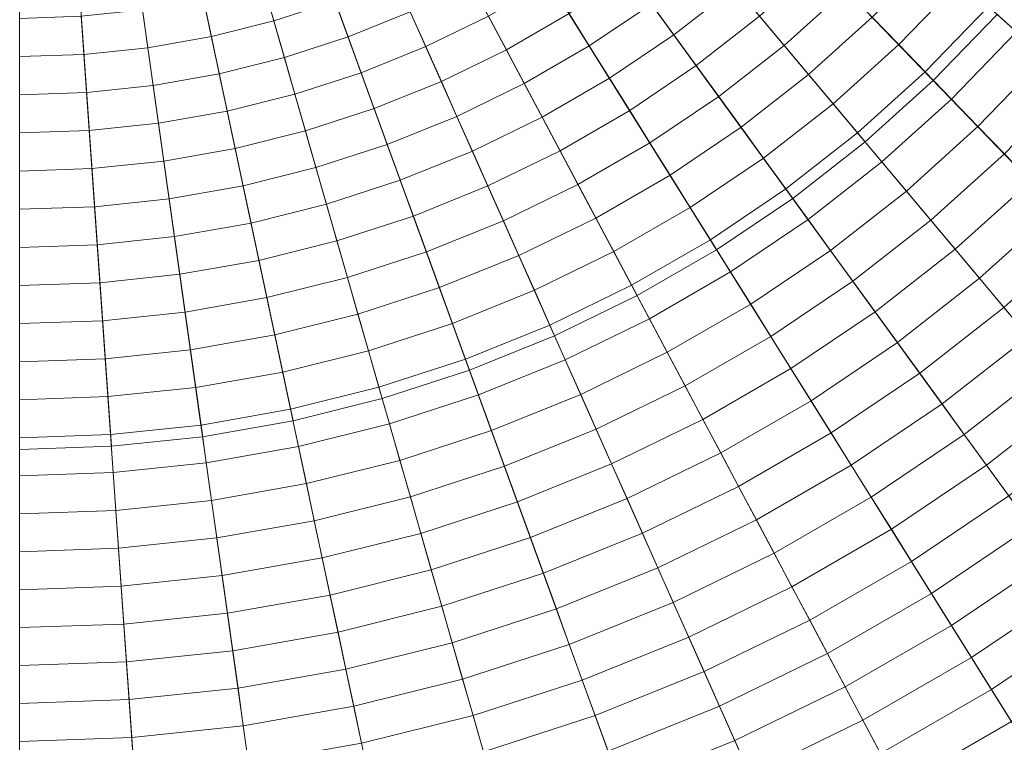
# Model space of a CAD drawing. Header units: centimetres. Extents: x -3.01 to 4.18, y -6.48 to 0.72.
# Tile 209 of 256: x 0.59 to 1.33, y -4.1 to -3.55. Entities that reach past the tile are written whole.
import ezdxf

# ---------------------------------------------------------------- set-up
doc = ezdxf.new("R2010")
doc.units = ezdxf.units.CM
doc.header["$LTSCALE"] = 2.54
doc.layers.add('Lucido design-1', color=7, linetype='Continuous')

# ---------------------------------------------------------------- blocks, each defined once
blk = doc.blocks.new('Gruppo-1')
at = {"color": 142, "linetype": 'Continuous', "lineweight": 9}
for points in [[(1.28063, -3.59983, -14.60843), (1.32909, -3.54965, -14.60843), (0.58636, -2.8809, -14.60843), (1.28063, -3.59983, -14.60843)], [(1.22879, -3.64651, -14.60843), (1.28063, -3.59983, -14.60843), (0.58636, -2.8809, -14.60843), (1.22879, -3.64651, -14.60843)], [(1.17381, -3.68946, -14.60843), (1.22879, -3.64651, -14.60843), (0.58636, -2.8809, -14.60843), (1.17381, -3.68946, -14.60843)], [(1.11598, -3.72847, -14.60843), (1.17381, -3.68946, -14.60843), (0.58636, -2.8809, -14.60843), (1.11598, -3.72847, -14.60843)], [(1.05557, -3.76335, -14.60843), (1.11598, -3.72847, -14.60843), (0.58636, -2.8809, -14.60843), (1.05557, -3.76335, -14.60843)], [(0.99287, -3.79393, -14.60843), (1.05557, -3.76335, -14.60843), (0.58636, -2.8809, -14.60843), (0.99287, -3.79393, -14.60843)], [(0.92819, -3.82006, -14.60843), (0.99287, -3.79393, -14.60843), (0.58636, -2.8809, -14.60843), (0.92819, -3.82006, -14.60843)], [(0.86184, -3.84162, -14.60843), (0.92819, -3.82006, -14.60843), (0.58636, -2.8809, -14.60843), (0.86184, -3.84162, -14.60843)], [(0.79416, -3.85849, -14.60843), (0.86184, -3.84162, -14.60843), (0.58636, -2.8809, -14.60843), (0.79416, -3.85849, -14.60843)], [(0.72546, -3.87061, -14.60843), (0.79416, -3.85849, -14.60843), (0.58636, -2.8809, -14.60843), (0.72546, -3.87061, -14.60843)], [(0.65608, -3.8779, -14.60843), (0.72546, -3.87061, -14.60843), (0.58636, -2.8809, -14.60843), (0.65608, -3.8779, -14.60843)], [(0.58636, -3.88033, -14.60843), (0.65608, -3.8779, -14.60843), (0.58636, -2.8809, -14.60843), (0.58636, -3.88033, -14.60843)], [(0.58636, -2.8809, -13.70118), (1.32909, -3.54965, -13.70118), (1.28063, -3.59983, -13.70118), (0.58636, -2.8809, -13.70118)], [(0.58636, -2.8809, -13.70118), (1.28063, -3.59983, -13.70118), (1.22879, -3.64651, -13.70118), (0.58636, -2.8809, -13.70118)], [(0.58636, -2.8809, -13.70118), (1.22879, -3.64651, -13.70118), (1.17381, -3.68946, -13.70118), (0.58636, -2.8809, -13.70118)], [(0.58636, -2.8809, -13.70118), (1.17381, -3.68946, -13.70118), (1.11598, -3.72847, -13.70118), (0.58636, -2.8809, -13.70118)], [(0.58636, -2.8809, -13.70118), (1.11598, -3.72847, -13.70118), (1.05557, -3.76335, -13.70118), (0.58636, -2.8809, -13.70118)], [(0.58636, -2.8809, -13.70118), (1.05557, -3.76335, -13.70118), (0.99287, -3.79393, -13.70118), (0.58636, -2.8809, -13.70118)], [(0.58636, -2.8809, -13.70118), (0.99287, -3.79393, -13.70118), (0.92819, -3.82006, -13.70118), (0.58636, -2.8809, -13.70118)], [(0.58636, -2.8809, -13.70118), (0.92819, -3.82006, -13.70118), (0.86184, -3.84162, -13.70118), (0.58636, -2.8809, -13.70118)], [(0.58636, -2.8809, -13.70118), (0.86184, -3.84162, -13.70118), (0.79416, -3.85849, -13.70118), (0.58636, -2.8809, -13.70118)], [(0.58636, -2.8809, -13.70118), (0.79416, -3.85849, -13.70118), (0.72546, -3.87061, -13.70118), (0.58636, -2.8809, -13.70118)], [(0.58636, -2.8809, -13.70118), (0.72546, -3.87061, -13.70118), (0.65608, -3.8779, -13.70118), (0.58636, -2.8809, -13.70118)], [(0.58636, -2.8809, -13.70118), (0.65608, -3.8779, -13.70118), (0.58636, -3.88033, -13.70118), (0.58636, -2.8809, -13.70118)], [(1.28063, -3.59983, -13.70118), (1.32909, -3.54965, -13.70118), (1.32909, -3.54965, -14.60843), (1.28063, -3.59983, -14.60843), (1.28063, -3.59983, -13.70118)], [(1.22879, -3.64651, -13.70118), (1.28063, -3.59983, -13.70118), (1.28063, -3.59983, -14.60843), (1.22879, -3.64651, -14.60843), (1.22879, -3.64651, -13.70118)], [(1.17381, -3.68946, -13.70118), (1.22879, -3.64651, -13.70118), (1.22879, -3.64651, -14.60843), (1.17381, -3.68946, -14.60843), (1.17381, -3.68946, -13.70118)], [(1.11598, -3.72847, -13.70118), (1.17381, -3.68946, -13.70118), (1.17381, -3.68946, -14.60843), (1.11598, -3.72847, -14.60843), (1.11598, -3.72847, -13.70118)], [(1.05557, -3.76335, -13.70118), (1.11598, -3.72847, -13.70118), (1.11598, -3.72847, -14.60843), (1.05557, -3.76335, -14.60843), (1.05557, -3.76335, -13.70118)], [(0.99287, -3.79393, -13.70118), (1.05557, -3.76335, -13.70118), (1.05557, -3.76335, -14.60843), (0.99287, -3.79393, -14.60843), (0.99287, -3.79393, -13.70118)], [(0.92819, -3.82006, -13.70118), (0.99287, -3.79393, -13.70118), (0.99287, -3.79393, -14.60843), (0.92819, -3.82006, -14.60843), (0.92819, -3.82006, -13.70118)], [(0.86184, -3.84162, -13.70118), (0.92819, -3.82006, -13.70118), (0.92819, -3.82006, -14.60843), (0.86184, -3.84162, -14.60843), (0.86184, -3.84162, -13.70118)], [(0.79416, -3.85849, -13.70118), (0.86184, -3.84162, -13.70118), (0.86184, -3.84162, -14.60843), (0.79416, -3.85849, -14.60843), (0.79416, -3.85849, -13.70118)], [(0.72546, -3.87061, -13.70118), (0.79416, -3.85849, -13.70118), (0.79416, -3.85849, -14.60843), (0.72546, -3.87061, -14.60843), (0.72546, -3.87061, -13.70118)], [(0.65608, -3.8779, -13.70118), (0.72546, -3.87061, -13.70118), (0.72546, -3.87061, -14.60843), (0.65608, -3.8779, -14.60843), (0.65608, -3.8779, -13.70118)], [(0.58636, -3.88033, -13.70118), (0.65608, -3.8779, -13.70118), (0.65608, -3.8779, -14.60843), (0.58636, -3.88033, -14.60843), (0.58636, -3.88033, -13.70118)]]:
    blk.add_polyline3d(points, dxfattribs=at)
for points in [[(0.58636, -6.47952, -13.70234), (0.83739, -6.47076, -13.70234), (0.58651, -2.88305, -13.70234), (0.58636, -2.88306, -13.70234)], [(0.83739, -6.47076, -13.70234), (1.08719, -6.4445, -13.70234), (0.58666, -2.88304, -13.70234), (0.58651, -2.88305, -13.70234)], [(1.08719, -6.4445, -13.70234), (1.33456, -6.40089, -13.70234), (0.58681, -2.88301, -13.70234), (0.58666, -2.88304, -13.70234)], [(1.33456, -6.40089, -13.70234), (1.57828, -6.34012, -13.70234), (0.58696, -2.88298, -13.70234), (0.58681, -2.88301, -13.70234)], [(1.57828, -6.34012, -13.70234), (1.81716, -6.2625, -13.70234), (0.5871, -2.88293, -13.70234), (0.58696, -2.88298, -13.70234)], [(1.81716, -6.2625, -13.70234), (2.05005, -6.16841, -13.70234), (0.58724, -2.88287, -13.70234), (0.5871, -2.88293, -13.70234)], [(2.05005, -6.16841, -13.70234), (2.27581, -6.0583, -13.70234), (0.58738, -2.88281, -13.70234), (0.58724, -2.88287, -13.70234)], [(2.27581, -6.0583, -13.70234), (2.49334, -5.93271, -13.70234), (0.58751, -2.88273, -13.70234), (0.58738, -2.88281, -13.70234)], [(2.49334, -5.93271, -13.70234), (2.70158, -5.79225, -13.70234), (0.58763, -2.88265, -13.70234), (0.58751, -2.88273, -13.70234)], [(2.70158, -5.79225, -13.70234), (2.89951, -5.63761, -13.70234), (0.58775, -2.88255, -13.70234), (0.58763, -2.88265, -13.70234)], [(2.89951, -5.63761, -13.70234), (3.08618, -5.46953, -13.70234), (0.58786, -2.88245, -13.70234), (0.58775, -2.88255, -13.70234)], [(3.08618, -5.46953, -13.70234), (3.26066, -5.28885, -13.70234), (0.58797, -2.88234, -13.70234), (0.58786, -2.88245, -13.70234)], [(3.26066, -5.28885, -13.70234), (3.42212, -5.09643, -13.70234), (0.58806, -2.88223, -13.70234), (0.58797, -2.88234, -13.70234)], [(3.42212, -5.09643, -13.70234), (3.56976, -4.89322, -13.70234), (0.58815, -2.88211, -13.70234), (0.58806, -2.88223, -13.70234)], [(3.56976, -4.89322, -13.70234), (3.70286, -4.68021, -13.70234), (0.58823, -2.88198, -13.70234), (0.58815, -2.88211, -13.70234)], [(3.70286, -4.68021, -13.70234), (3.82078, -4.45843, -13.70234), (0.5883, -2.88185, -13.70234), (0.58823, -2.88198, -13.70234)], [(3.82078, -4.45843, -13.70234), (3.92295, -4.22897, -13.70234), (0.58837, -2.88171, -13.70234), (0.5883, -2.88185, -13.70234)], [(3.92295, -4.22897, -13.70234), (4.00886, -3.99293, -13.70234), (0.58842, -2.88157, -13.70234), (0.58837, -2.88171, -13.70234)], [(4.00886, -3.99293, -13.70234), (4.07809, -3.75148, -13.70234), (0.58846, -2.88142, -13.70234), (0.58842, -2.88157, -13.70234)], [(4.07809, -3.75148, -13.70234), (4.13032, -3.50579, -13.70234), (0.58849, -2.88127, -13.70234), (0.58846, -2.88142, -13.70234)], [(1.32245, -3.54368, -12.67003), (1.36689, -3.49071, -12.67003), (1.38966, -3.5085, -12.67409), (1.34392, -3.56301, -12.67409)], [(1.0665, -3.54176, -12.64782), (1.11143, -3.50665, -12.64782), (1.13006, -3.52885, -12.65127), (1.08353, -3.5652, -12.65127)], [(1.23425, -3.55181, -12.66223), (1.27948, -3.50498, -12.66223), (1.30097, -3.52433, -12.66608), (1.25434, -3.57261, -12.66608)], [(0.77155, -3.52671, -12.63207), (0.81614, -3.51222, -12.63207), (0.82607, -3.5395, -12.63502), (0.77955, -3.55462, -12.63502)], [(1.14867, -3.55103, -12.65482), (1.19405, -3.51018, -12.65482), (1.21415, -3.531, -12.65847), (1.16728, -3.57321, -12.65847)], [(0.82607, -3.5395, -12.63502), (0.87143, -3.52117, -12.63502), (0.88323, -3.54768, -12.63807), (0.836, -3.56677, -12.63807)], [(1.00388, -3.54906, -12.64447), (1.04947, -3.51831, -12.64447), (1.0665, -3.54176, -12.64782), (1.01923, -3.57364, -12.64782)], [(0.72604, -3.53806, -12.63207), (0.77155, -3.52671, -12.63207), (0.77955, -3.55462, -12.63502), (0.73208, -3.56645, -12.63502)], [(0.88323, -3.54768, -12.63807), (0.92902, -3.52535, -12.63807), (0.94264, -3.55096, -12.64122), (0.89503, -3.57418, -12.64122)], [(0.94264, -3.55096, -12.64122), (0.98851, -3.52447, -12.64122), (1.00388, -3.54906, -12.64447), (0.95625, -3.57656, -12.64447)], [(1.08353, -3.5652, -12.65127), (1.13006, -3.52885, -12.65127), (1.14867, -3.55103, -12.65482), (1.10055, -3.58862, -12.65482)], [(1.16728, -3.57321, -12.65847), (1.21415, -3.531, -12.65847), (1.23425, -3.55181, -12.66223), (1.18587, -3.59537, -12.66223)], [(1.25434, -3.57261, -12.66608), (1.30097, -3.52433, -12.66608), (1.32245, -3.54368, -12.67003), (1.27442, -3.59341, -12.67003)], [(0.67986, -3.5462, -12.63207), (0.72604, -3.53806, -12.63207), (0.73208, -3.56645, -12.63502), (0.6839, -3.57495, -12.63502)], [(0.63323, -3.5511, -12.63207), (0.67986, -3.5462, -12.63207), (0.6839, -3.57495, -12.63502), (0.63525, -3.58006, -12.63502)], [(0.77955, -3.55462, -12.63502), (0.82607, -3.5395, -12.63502), (0.836, -3.56677, -12.63807), (0.78754, -3.58251, -12.63807)], [(1.01923, -3.57364, -12.64782), (1.0665, -3.54176, -12.64782), (1.08353, -3.5652, -12.65127), (1.03459, -3.59821, -12.65127)], [(1.27442, -3.59341, -12.67003), (1.32245, -3.54368, -12.67003), (1.34392, -3.56301, -12.67409), (1.29449, -3.61419, -12.67409)], [(0.58636, -3.55274, -12.63207), (0.63323, -3.5511, -12.63207), (0.63525, -3.58006, -12.63502), (0.58636, -3.58177, -12.63502)], [(0.836, -3.56677, -12.63807), (0.88323, -3.54768, -12.63807), (0.89503, -3.57418, -12.64122), (0.84592, -3.59402, -12.64122)], [(0.89503, -3.57418, -12.64122), (0.94264, -3.55096, -12.64122), (0.95625, -3.57656, -12.64447), (0.90682, -3.60067, -12.64447)], [(0.95625, -3.57656, -12.64447), (1.00388, -3.54906, -12.64447), (1.01923, -3.57364, -12.64782), (0.96986, -3.60215, -12.64782)], [(1.10055, -3.58862, -12.65482), (1.14867, -3.55103, -12.65482), (1.16728, -3.57321, -12.65847), (1.11757, -3.61204, -12.65847)], [(1.18587, -3.59537, -12.66223), (1.23425, -3.55181, -12.66223), (1.25434, -3.57261, -12.66608), (1.20446, -3.61753, -12.66608)], [(0.73208, -3.56645, -12.63502), (0.77955, -3.55462, -12.63502), (0.78754, -3.58251, -12.63807), (0.73811, -3.59483, -12.63807)], [(0.6839, -3.57495, -12.63502), (0.73208, -3.56645, -12.63502), (0.73811, -3.59483, -12.63807), (0.68794, -3.60368, -12.63807)], [(0.78754, -3.58251, -12.63807), (0.836, -3.56677, -12.63807), (0.84592, -3.59402, -12.64122), (0.79554, -3.61039, -12.64122)], [(1.03459, -3.59821, -12.65127), (1.08353, -3.5652, -12.65127), (1.10055, -3.58862, -12.65482), (1.04993, -3.62277, -12.65482)], [(1.29449, -3.61419, -12.67409), (1.34392, -3.56301, -12.67409), (1.36538, -3.58233, -12.67824), (1.31456, -3.63497, -12.67824)], [(0.63525, -3.58006, -12.63502), (0.6839, -3.57495, -12.63502), (0.68794, -3.60368, -12.63807), (0.63728, -3.609, -12.63807)], [(0.84592, -3.59402, -12.64122), (0.89503, -3.57418, -12.64122), (0.90682, -3.60067, -12.64447), (0.85583, -3.62127, -12.64447)], [(0.96986, -3.60215, -12.64782), (1.01923, -3.57364, -12.64782), (1.03459, -3.59821, -12.65127), (0.98346, -3.62773, -12.65127)], [(1.11757, -3.61204, -12.65847), (1.16728, -3.57321, -12.65847), (1.18587, -3.59537, -12.66223), (1.13458, -3.63545, -12.66223)], [(1.20446, -3.61753, -12.66608), (1.25434, -3.57261, -12.66608), (1.27442, -3.59341, -12.67003), (1.22305, -3.63967, -12.67003)], [(0.58636, -3.58177, -12.63502), (0.63525, -3.58006, -12.63502), (0.63728, -3.609, -12.63807), (0.58636, -3.61078, -12.63807)], [(0.73811, -3.59483, -12.63807), (0.78754, -3.58251, -12.63807), (0.79554, -3.61039, -12.64122), (0.74414, -3.6232, -12.64122)], [(0.90682, -3.60067, -12.64447), (0.95625, -3.57656, -12.64447), (0.96986, -3.60215, -12.64782), (0.91861, -3.62714, -12.64782)], [(1.31456, -3.63497, -12.67824), (1.36538, -3.58233, -12.67824), (1.38683, -3.60165, -12.68249), (1.33461, -3.65573, -12.68249)], [(1.04993, -3.62277, -12.65482), (1.10055, -3.58862, -12.65482), (1.11757, -3.61204, -12.65847), (1.06527, -3.64732, -12.65847)], [(0.68794, -3.60368, -12.63807), (0.73811, -3.59483, -12.63807), (0.74414, -3.6232, -12.64122), (0.69198, -3.6324, -12.64122)], [(0.79554, -3.61039, -12.64122), (0.84592, -3.59402, -12.64122), (0.85583, -3.62127, -12.64447), (0.80353, -3.63826, -12.64447)], [(0.98346, -3.62773, -12.65127), (1.03459, -3.59821, -12.65127), (1.04993, -3.62277, -12.65482), (0.99705, -3.6533, -12.65482)], [(1.13458, -3.63545, -12.66223), (1.18587, -3.59537, -12.66223), (1.20446, -3.61753, -12.66608), (1.15157, -3.65885, -12.66608)], [(1.22305, -3.63967, -12.67003), (1.27442, -3.59341, -12.67003), (1.29449, -3.61419, -12.67409), (1.24162, -3.6618, -12.67409)], [(0.63728, -3.609, -12.63807), (0.68794, -3.60368, -12.63807), (0.69198, -3.6324, -12.64122), (0.6393, -3.63794, -12.64122)], [(0.85583, -3.62127, -12.64447), (0.90682, -3.60067, -12.64447), (0.91861, -3.62714, -12.64782), (0.86575, -3.6485, -12.64782)], [(0.91861, -3.62714, -12.64782), (0.96986, -3.60215, -12.64782), (0.98346, -3.62773, -12.65127), (0.93039, -3.65361, -12.65127)], [(0.58636, -3.61078, -12.63807), (0.63728, -3.609, -12.63807), (0.6393, -3.63794, -12.64122), (0.58636, -3.63979, -12.64122)], [(0.74414, -3.6232, -12.64122), (0.79554, -3.61039, -12.64122), (0.80353, -3.63826, -12.64447), (0.75017, -3.65157, -12.64447)], [(1.06527, -3.64732, -12.65847), (1.11757, -3.61204, -12.65847), (1.13458, -3.63545, -12.66223), (1.08061, -3.67185, -12.66223)], [(1.15157, -3.65885, -12.66608), (1.20446, -3.61753, -12.66608), (1.22305, -3.63967, -12.67003), (1.16857, -3.68223, -12.67003)], [(1.24162, -3.6618, -12.67409), (1.29449, -3.61419, -12.67409), (1.31456, -3.63497, -12.67824), (1.26018, -3.68393, -12.67824)], [(0.69198, -3.6324, -12.64122), (0.74414, -3.6232, -12.64122), (0.75017, -3.65157, -12.64447), (0.69601, -3.66112, -12.64447)], [(0.80353, -3.63826, -12.64447), (0.85583, -3.62127, -12.64447), (0.86575, -3.6485, -12.64782), (0.81152, -3.66612, -12.64782)], [(0.86575, -3.6485, -12.64782), (0.91861, -3.62714, -12.64782), (0.93039, -3.65361, -12.65127), (0.87565, -3.67573, -12.65127)], [(0.93039, -3.65361, -12.65127), (0.98346, -3.62773, -12.65127), (0.99705, -3.6533, -12.65482), (0.94217, -3.68007, -12.65482)], [(0.99705, -3.6533, -12.65482), (1.04993, -3.62277, -12.65482), (1.06527, -3.64732, -12.65847), (1.01064, -3.67886, -12.65847)], [(0.6393, -3.63794, -12.64122), (0.69198, -3.6324, -12.64122), (0.69601, -3.66112, -12.64447), (0.64132, -3.66686, -12.64447)], [(1.08061, -3.67185, -12.66223), (1.13458, -3.63545, -12.66223), (1.15157, -3.65885, -12.66608), (1.09593, -3.69638, -12.66608)], [(1.26018, -3.68393, -12.67824), (1.31456, -3.63497, -12.67824), (1.33461, -3.65573, -12.68249), (1.27873, -3.70604, -12.68249)], [(0.58636, -3.63979, -12.64122), (0.6393, -3.63794, -12.64122), (0.64132, -3.66686, -12.64447), (0.58636, -3.66878, -12.64447)], [(0.75017, -3.65157, -12.64447), (0.80353, -3.63826, -12.64447), (0.81152, -3.66612, -12.64782), (0.7562, -3.67992, -12.64782)], [(1.16857, -3.68223, -12.67003), (1.22305, -3.63967, -12.67003), (1.24162, -3.6618, -12.67409), (1.18555, -3.70561, -12.67409)], [(0.81152, -3.66612, -12.64782), (0.86575, -3.6485, -12.64782), (0.87565, -3.67573, -12.65127), (0.81951, -3.69397, -12.65127)], [(1.01064, -3.67886, -12.65847), (1.06527, -3.64732, -12.65847), (1.08061, -3.67185, -12.66223), (1.02423, -3.7044, -12.66223)], [(0.69601, -3.66112, -12.64447), (0.75017, -3.65157, -12.64447), (0.7562, -3.67992, -12.64782), (0.70005, -3.68982, -12.64782)], [(0.87565, -3.67573, -12.65127), (0.93039, -3.65361, -12.65127), (0.94217, -3.68007, -12.65482), (0.88556, -3.70294, -12.65482)], [(0.94217, -3.68007, -12.65482), (0.99705, -3.6533, -12.65482), (1.01064, -3.67886, -12.65847), (0.95395, -3.70651, -12.65847)], [(1.27873, -3.70604, -12.68249), (1.33461, -3.65573, -12.68249), (1.35465, -3.67648, -12.68685), (1.29728, -3.72814, -12.68685)], [(0.64132, -3.66686, -12.64447), (0.69601, -3.66112, -12.64447), (0.70005, -3.68982, -12.64782), (0.64334, -3.69578, -12.64782)], [(1.09593, -3.69638, -12.66608), (1.15157, -3.65885, -12.66608), (1.16857, -3.68223, -12.67003), (1.11125, -3.72089, -12.67003)], [(1.18555, -3.70561, -12.67409), (1.24162, -3.6618, -12.67409), (1.26018, -3.68393, -12.67824), (1.20252, -3.72897, -12.67824)], [(0.58636, -3.66878, -12.64447), (0.64132, -3.66686, -12.64447), (0.64334, -3.69578, -12.64782), (0.58636, -3.69777, -12.64782)], [(0.7562, -3.67992, -12.64782), (0.81152, -3.66612, -12.64782), (0.81951, -3.69397, -12.65127), (0.76222, -3.70825, -12.65127)], [(1.02423, -3.7044, -12.66223), (1.08061, -3.67185, -12.66223), (1.09593, -3.69638, -12.66608), (1.0378, -3.72994, -12.66608)], [(0.70005, -3.68982, -12.64782), (0.7562, -3.67992, -12.64782), (0.76222, -3.70825, -12.65127), (0.70408, -3.71851, -12.65127)], [(0.81951, -3.69397, -12.65127), (0.87565, -3.67573, -12.65127), (0.88556, -3.70294, -12.65482), (0.82749, -3.72181, -12.65482)], [(0.88556, -3.70294, -12.65482), (0.94217, -3.68007, -12.65482), (0.95395, -3.70651, -12.65847), (0.89546, -3.73014, -12.65847)], [(0.95395, -3.70651, -12.65847), (1.01064, -3.67886, -12.65847), (1.02423, -3.7044, -12.66223), (0.96572, -3.73294, -12.66223)], [(1.29728, -3.72814, -12.68685), (1.35465, -3.67648, -12.68685), (1.37468, -3.69722, -12.6913), (1.31581, -3.75022, -12.6913)], [(1.11125, -3.72089, -12.67003), (1.16857, -3.68223, -12.67003), (1.18555, -3.70561, -12.67409), (1.12656, -3.7454, -12.67409)], [(1.20252, -3.72897, -12.67824), (1.26018, -3.68393, -12.67824), (1.27873, -3.70604, -12.68249), (1.21949, -3.75232, -12.68249)], [(0.58636, -3.69777, -12.64782), (0.64334, -3.69578, -12.64782), (0.64536, -3.72468, -12.65127), (0.58636, -3.72674, -12.65127)], [(0.64334, -3.69578, -12.64782), (0.70005, -3.68982, -12.64782), (0.70408, -3.71851, -12.65127), (0.64536, -3.72468, -12.65127)], [(0.76222, -3.70825, -12.65127), (0.81951, -3.69397, -12.65127), (0.82749, -3.72181, -12.65482), (0.76824, -3.73658, -12.65482)], [(0.82749, -3.72181, -12.65482), (0.88556, -3.70294, -12.65482), (0.89546, -3.73014, -12.65847), (0.83547, -3.74963, -12.65847)], [(1.0378, -3.72994, -12.66608), (1.09593, -3.69638, -12.66608), (1.11125, -3.72089, -12.67003), (1.05138, -3.75546, -12.67003)], [(1.31581, -3.75022, -12.6913), (1.37468, -3.69722, -12.6913), (1.3947, -3.71795, -12.69585), (1.33434, -3.7723, -12.69585)], [(0.70408, -3.71851, -12.65127), (0.76222, -3.70825, -12.65127), (0.76824, -3.73658, -12.65482), (0.70811, -3.74718, -12.65482)], [(0.89546, -3.73014, -12.65847), (0.95395, -3.70651, -12.65847), (0.96572, -3.73294, -12.66223), (0.90536, -3.75733, -12.66223)], [(0.96572, -3.73294, -12.66223), (1.02423, -3.7044, -12.66223), (1.0378, -3.72994, -12.66608), (0.97748, -3.75936, -12.66608)], [(1.12656, -3.7454, -12.67409), (1.18555, -3.70561, -12.67409), (1.20252, -3.72897, -12.67824), (1.14186, -3.76989, -12.67824)], [(1.21949, -3.75232, -12.68249), (1.27873, -3.70604, -12.68249), (1.29728, -3.72814, -12.68685), (1.23645, -3.77566, -12.68685)], [(1.33434, -3.7723, -12.69585), (1.3947, -3.71795, -12.69585), (1.4147, -3.73867, -12.70051), (1.35285, -3.79437, -12.70051)], [(0.58636, -3.72674, -12.65127), (0.64536, -3.72468, -12.65127), (0.64738, -3.75356, -12.65482), (0.58636, -3.7557, -12.65482)], [(0.64536, -3.72468, -12.65127), (0.70408, -3.71851, -12.65127), (0.70811, -3.74718, -12.65482), (0.64738, -3.75356, -12.65482)], [(0.76824, -3.73658, -12.65482), (0.82749, -3.72181, -12.65482), (0.83547, -3.74963, -12.65847), (0.77426, -3.76489, -12.65847)], [(1.05138, -3.75546, -12.67003), (1.11125, -3.72089, -12.67003), (1.12656, -3.7454, -12.67409), (1.06494, -3.78097, -12.67409)], [(0.83547, -3.74963, -12.65847), (0.89546, -3.73014, -12.65847), (0.90536, -3.75733, -12.66223), (0.84344, -3.77745, -12.66223)], [(0.90536, -3.75733, -12.66223), (0.96572, -3.73294, -12.66223), (0.97748, -3.75936, -12.66608), (0.91525, -3.78451, -12.66608)], [(0.97748, -3.75936, -12.66608), (1.0378, -3.72994, -12.66608), (1.05138, -3.75546, -12.67003), (0.98924, -3.78577, -12.67003)], [(1.14186, -3.76989, -12.67824), (1.20252, -3.72897, -12.67824), (1.21949, -3.75232, -12.68249), (1.15716, -3.79437, -12.68249)], [(1.23645, -3.77566, -12.68685), (1.29728, -3.72814, -12.68685), (1.31581, -3.75022, -12.6913), (1.25339, -3.79899, -12.6913)], [(0.70811, -3.74718, -12.65482), (0.76824, -3.73658, -12.65482), (0.77426, -3.76489, -12.65847), (0.71214, -3.77585, -12.65847)], [(0.64738, -3.75356, -12.65482), (0.70811, -3.74718, -12.65482), (0.71214, -3.77585, -12.65847), (0.6494, -3.78244, -12.65847)], [(1.06494, -3.78097, -12.67409), (1.12656, -3.7454, -12.67409), (1.14186, -3.76989, -12.67824), (1.0785, -3.80647, -12.67824)], [(0.58636, -3.7557, -12.65482), (0.64738, -3.75356, -12.65482), (0.6494, -3.78244, -12.65847), (0.58636, -3.78464, -12.65847)], [(0.77426, -3.76489, -12.65847), (0.83547, -3.74963, -12.65847), (0.84344, -3.77745, -12.66223), (0.78028, -3.79319, -12.66223)], [(0.98924, -3.78577, -12.67003), (1.05138, -3.75546, -12.67003), (1.06494, -3.78097, -12.67409), (1.00099, -3.81217, -12.67409)], [(1.15716, -3.79437, -12.68249), (1.21949, -3.75232, -12.68249), (1.23645, -3.77566, -12.68685), (1.17245, -3.81883, -12.68685)], [(1.25339, -3.79899, -12.6913), (1.31581, -3.75022, -12.6913), (1.33434, -3.7723, -12.69585), (1.27033, -3.82231, -12.69585)], [(0.84344, -3.77745, -12.66223), (0.90536, -3.75733, -12.66223), (0.91525, -3.78451, -12.66608), (0.85141, -3.80525, -12.66608)], [(0.91525, -3.78451, -12.66608), (0.97748, -3.75936, -12.66608), (0.98924, -3.78577, -12.67003), (0.92513, -3.81167, -12.67003)], [(0.71214, -3.77585, -12.65847), (0.77426, -3.76489, -12.65847), (0.78028, -3.79319, -12.66223), (0.71616, -3.8045, -12.66223)], [(1.0785, -3.80647, -12.67824), (1.14186, -3.76989, -12.67824), (1.15716, -3.79437, -12.68249), (1.09205, -3.83196, -12.68249)], [(0.6494, -3.78244, -12.65847), (0.71214, -3.77585, -12.65847), (0.71616, -3.8045, -12.66223), (0.65142, -3.8113, -12.66223)], [(0.78028, -3.79319, -12.66223), (0.84344, -3.77745, -12.66223), (0.85141, -3.80525, -12.66608), (0.78629, -3.82148, -12.66608)], [(1.17245, -3.81883, -12.68685), (1.23645, -3.77566, -12.68685), (1.25339, -3.79899, -12.6913), (1.18773, -3.84328, -12.6913)], [(1.27033, -3.82231, -12.69585), (1.33434, -3.7723, -12.69585), (1.35285, -3.79437, -12.70051), (1.28726, -3.84561, -12.70051)], [(0.58636, -3.78464, -12.65847), (0.6494, -3.78244, -12.65847), (0.65142, -3.8113, -12.66223), (0.58636, -3.81358, -12.66223)], [(0.85141, -3.80525, -12.66608), (0.91525, -3.78451, -12.66608), (0.92513, -3.81167, -12.67003), (0.85938, -3.83303, -12.67003)], [(1.00099, -3.81217, -12.67409), (1.06494, -3.78097, -12.67409), (1.0785, -3.80647, -12.67824), (1.01273, -3.83855, -12.67824)], [(0.92513, -3.81167, -12.67003), (0.98924, -3.78577, -12.67003), (1.00099, -3.81217, -12.67409), (0.93502, -3.83882, -12.67409)], [(0.71616, -3.8045, -12.66223), (0.78028, -3.79319, -12.66223), (0.78629, -3.82148, -12.66608), (0.72019, -3.83314, -12.66608)], [(1.09205, -3.83196, -12.68249), (1.15716, -3.79437, -12.68249), (1.17245, -3.81883, -12.68685), (1.10559, -3.85743, -12.68685)], [(1.18773, -3.84328, -12.6913), (1.25339, -3.79899, -12.6913), (1.27033, -3.82231, -12.69585), (1.203, -3.86772, -12.69585)], [(1.28726, -3.84561, -12.70051), (1.35285, -3.79437, -12.70051), (1.37135, -3.81642, -12.70526), (1.30418, -3.8689, -12.70526)], [(0.65142, -3.8113, -12.66223), (0.71616, -3.8045, -12.66223), (0.72019, -3.83314, -12.66608), (0.65344, -3.84015, -12.66608)], [(0.78629, -3.82148, -12.66608), (0.85141, -3.80525, -12.66608), (0.85938, -3.83303, -12.67003), (0.7923, -3.84976, -12.67003)], [(1.01273, -3.83855, -12.67824), (1.0785, -3.80647, -12.67824), (1.09205, -3.83196, -12.68249), (1.02447, -3.86492, -12.68249)], [(0.58636, -3.81358, -12.66223), (0.65142, -3.8113, -12.66223), (0.65344, -3.84015, -12.66608), (0.58636, -3.8425, -12.66608)], [(0.85938, -3.83303, -12.67003), (0.92513, -3.81167, -12.67003), (0.93502, -3.83882, -12.67409), (0.86735, -3.86081, -12.67409)], [(0.93502, -3.83882, -12.67409), (1.00099, -3.81217, -12.67409), (1.01273, -3.83855, -12.67824), (0.94489, -3.86596, -12.67824)], [(0.72019, -3.83314, -12.66608), (0.78629, -3.82148, -12.66608), (0.7923, -3.84976, -12.67003), (0.72421, -3.86176, -12.67003)], [(1.10559, -3.85743, -12.68685), (1.17245, -3.81883, -12.68685), (1.18773, -3.84328, -12.6913), (1.11913, -3.88289, -12.6913)], [(1.203, -3.86772, -12.69585), (1.27033, -3.82231, -12.69585), (1.28726, -3.84561, -12.70051), (1.21826, -3.89215, -12.70051)], [(1.30418, -3.8689, -12.70526), (1.37135, -3.81642, -12.70526), (1.38985, -3.83846, -12.71011), (1.32109, -3.89217, -12.71011)], [(0.65344, -3.84015, -12.66608), (0.72019, -3.83314, -12.66608), (0.72421, -3.86176, -12.67003), (0.65546, -3.86899, -12.67003)], [(0.7923, -3.84976, -12.67003), (0.85938, -3.83303, -12.67003), (0.86735, -3.86081, -12.67409), (0.79831, -3.87802, -12.67409)], [(1.02447, -3.86492, -12.68249), (1.09205, -3.83196, -12.68249), (1.10559, -3.85743, -12.68685), (1.03621, -3.89127, -12.68685)], [(0.58636, -3.8425, -12.66608), (0.65344, -3.84015, -12.66608), (0.65546, -3.86899, -12.67003), (0.58636, -3.8714, -12.67003)], [(0.86735, -3.86081, -12.67409), (0.93502, -3.83882, -12.67409), (0.94489, -3.86596, -12.67824), (0.87531, -3.88857, -12.67824)], [(0.94489, -3.86596, -12.67824), (1.01273, -3.83855, -12.67824), (1.02447, -3.86492, -12.68249), (0.95477, -3.89308, -12.68249)], [(1.11913, -3.88289, -12.6913), (1.18773, -3.84328, -12.6913), (1.203, -3.86772, -12.69585), (1.13266, -3.90833, -12.69585)], [(1.32109, -3.89217, -12.71011), (1.38985, -3.83846, -12.71011), (1.40833, -3.86048, -12.71507), (1.33799, -3.91543, -12.71507)], [(0.72421, -3.86176, -12.67003), (0.7923, -3.84976, -12.67003), (0.79831, -3.87802, -12.67409), (0.72823, -3.89038, -12.67409)], [(1.21826, -3.89215, -12.70051), (1.28726, -3.84561, -12.70051), (1.30418, -3.8689, -12.70526), (1.23352, -3.91656, -12.70526)], [(1.03621, -3.89127, -12.68685), (1.10559, -3.85743, -12.68685), (1.11913, -3.88289, -12.6913), (1.04794, -3.91761, -12.6913)], [(0.65546, -3.86899, -12.67003), (0.72421, -3.86176, -12.67003), (0.72823, -3.89038, -12.67409), (0.65747, -3.89781, -12.67409)], [(0.79831, -3.87802, -12.67409), (0.86735, -3.86081, -12.67409), (0.87531, -3.88857, -12.67824), (0.80431, -3.90627, -12.67824)], [(0.87531, -3.88857, -12.67824), (0.94489, -3.86596, -12.67824), (0.95477, -3.89308, -12.68249), (0.88326, -3.91631, -12.68249)], [(0.95477, -3.89308, -12.68249), (1.02447, -3.86492, -12.68249), (1.03621, -3.89127, -12.68685), (0.96463, -3.92019, -12.68685)], [(1.13266, -3.90833, -12.69585), (1.203, -3.86772, -12.69585), (1.21826, -3.89215, -12.70051), (1.14618, -3.93377, -12.70051)], [(0.58636, -3.8714, -12.67003), (0.65546, -3.86899, -12.67003), (0.65747, -3.89781, -12.67409), (0.58636, -3.9003, -12.67409)], [(1.23352, -3.91656, -12.70526), (1.30418, -3.8689, -12.70526), (1.32109, -3.89217, -12.71011), (1.24876, -3.94096, -12.71011)], [(0.72823, -3.89038, -12.67409), (0.79831, -3.87802, -12.67409), (0.80431, -3.90627, -12.67824), (0.73225, -3.91897, -12.67824)], [(0.80431, -3.90627, -12.67824), (0.87531, -3.88857, -12.67824), (0.88326, -3.91631, -12.68249), (0.81031, -3.9345, -12.68249)], [(1.04794, -3.91761, -12.6913), (1.11913, -3.88289, -12.6913), (1.13266, -3.90833, -12.69585), (1.05966, -3.94394, -12.69585)], [(0.58636, -3.9003, -12.67409), (0.65747, -3.89781, -12.67409), (0.65949, -3.92662, -12.67824), (0.58636, -3.92918, -12.67824)], [(0.65747, -3.89781, -12.67409), (0.72823, -3.89038, -12.67409), (0.73225, -3.91897, -12.67824), (0.65949, -3.92662, -12.67824)], [(0.88326, -3.91631, -12.68249), (0.95477, -3.89308, -12.68249), (0.96463, -3.92019, -12.68685), (0.89121, -3.94405, -12.68685)], [(0.96463, -3.92019, -12.68685), (1.03621, -3.89127, -12.68685), (1.04794, -3.91761, -12.6913), (0.97449, -3.94729, -12.6913)], [(1.14618, -3.93377, -12.70051), (1.21826, -3.89215, -12.70051), (1.23352, -3.91656, -12.70526), (1.1597, -3.95918, -12.70526)], [(1.24876, -3.94096, -12.71011), (1.32109, -3.89217, -12.71011), (1.33799, -3.91543, -12.71507), (1.264, -3.96534, -12.71507)], [(0.73225, -3.91897, -12.67824), (0.80431, -3.90627, -12.67824), (0.81031, -3.9345, -12.68249), (0.73627, -3.94756, -12.68249)], [(1.05966, -3.94394, -12.69585), (1.13266, -3.90833, -12.69585), (1.14618, -3.93377, -12.70051), (1.07137, -3.97025, -12.70051)], [(0.65949, -3.92662, -12.67824), (0.73225, -3.91897, -12.67824), (0.73627, -3.94756, -12.68249), (0.6615, -3.95542, -12.68249)], [(0.81031, -3.9345, -12.68249), (0.88326, -3.91631, -12.68249), (0.89121, -3.94405, -12.68685), (0.81631, -3.96272, -12.68685)], [(0.89121, -3.94405, -12.68685), (0.96463, -3.92019, -12.68685), (0.97449, -3.94729, -12.6913), (0.89916, -3.97176, -12.6913)], [(0.97449, -3.94729, -12.6913), (1.04794, -3.91761, -12.6913), (1.05966, -3.94394, -12.69585), (0.98435, -3.97437, -12.69585)], [(1.1597, -3.95918, -12.70526), (1.23352, -3.91656, -12.70526), (1.24876, -3.94096, -12.71011), (1.1732, -3.98458, -12.71011)], [(1.264, -3.96534, -12.71507), (1.33799, -3.91543, -12.71507), (1.35488, -3.93868, -12.72012), (1.27923, -3.98971, -12.72012)], [(0.58636, -3.92918, -12.67824), (0.65949, -3.92662, -12.67824), (0.6615, -3.95542, -12.68249), (0.58636, -3.95804, -12.68249)], [(0.73627, -3.94756, -12.68249), (0.81031, -3.9345, -12.68249), (0.81631, -3.96272, -12.68685), (0.74029, -3.97613, -12.68685)], [(1.07137, -3.97025, -12.70051), (1.14618, -3.93377, -12.70051), (1.1597, -3.95918, -12.70526), (1.08308, -3.99655, -12.70526)], [(1.1732, -3.98458, -12.71011), (1.24876, -3.94096, -12.71011), (1.264, -3.96534, -12.71507), (1.1867, -4.00997, -12.71507)], [(1.27923, -3.98971, -12.72012), (1.35488, -3.93868, -12.72012), (1.37176, -3.96191, -12.72527), (1.29444, -4.01407, -12.72527)], [(0.6615, -3.95542, -12.68249), (0.73627, -3.94756, -12.68249), (0.74029, -3.97613, -12.68685), (0.66351, -3.9842, -12.68685)], [(0.81631, -3.96272, -12.68685), (0.89121, -3.94405, -12.68685), (0.89916, -3.97176, -12.6913), (0.8223, -3.99092, -12.6913)], [(0.89916, -3.97176, -12.6913), (0.97449, -3.94729, -12.6913), (0.98435, -3.97437, -12.69585), (0.9071, -3.99946, -12.69585)], [(0.98435, -3.97437, -12.69585), (1.05966, -3.94394, -12.69585), (1.07137, -3.97025, -12.70051), (0.9942, -4.00143, -12.70051)], [(0.58636, -3.95804, -12.68249), (0.6615, -3.95542, -12.68249), (0.66351, -3.9842, -12.68685), (0.58636, -3.98689, -12.68685)], [(0.74029, -3.97613, -12.68685), (0.81631, -3.96272, -12.68685), (0.8223, -3.99092, -12.6913), (0.7443, -4.00468, -12.6913)], [(1.08308, -3.99655, -12.70526), (1.1597, -3.95918, -12.70526), (1.1732, -3.98458, -12.71011), (1.09478, -4.02283, -12.71011)], [(1.29444, -4.01407, -12.72527), (1.37176, -3.96191, -12.72527), (1.38863, -3.98513, -12.73052), (1.30965, -4.0384, -12.73052)], [(0.8223, -3.99092, -12.6913), (0.89916, -3.97176, -12.6913), (0.9071, -3.99946, -12.69585), (0.8283, -4.01911, -12.69585)], [(0.9942, -4.00143, -12.70051), (1.07137, -3.97025, -12.70051), (1.08308, -3.99655, -12.70526), (1.00405, -4.02848, -12.70526)], [(1.1867, -4.00997, -12.71507), (1.264, -3.96534, -12.71507), (1.27923, -3.98971, -12.72012), (1.20019, -4.03534, -12.72012)], [(0.66351, -3.9842, -12.68685), (0.74029, -3.97613, -12.68685), (0.7443, -4.00468, -12.6913), (0.66552, -4.01296, -12.6913)], [(0.9071, -3.99946, -12.69585), (0.98435, -3.97437, -12.69585), (0.9942, -4.00143, -12.70051), (0.91504, -4.02715, -12.70051)], [(0.58636, -3.98689, -12.68685), (0.66351, -3.9842, -12.68685), (0.66552, -4.01296, -12.6913), (0.58636, -4.01572, -12.6913)], [(1.09478, -4.02283, -12.71011), (1.1732, -3.98458, -12.71011), (1.1867, -4.00997, -12.71507), (1.10648, -4.0491, -12.71507)], [(1.30965, -4.0384, -12.73052), (1.38863, -3.98513, -12.73052), (1.40549, -4.00833, -12.73588), (1.32485, -4.06273, -12.73588)], [(0.7443, -4.00468, -12.6913), (0.8223, -3.99092, -12.6913), (0.8283, -4.01911, -12.69585), (0.74831, -4.03322, -12.69585)], [(1.20019, -4.03534, -12.72012), (1.27923, -3.98971, -12.72012), (1.29444, -4.01407, -12.72527), (1.21367, -4.0607, -12.72527)], [(0.8283, -4.01911, -12.69585), (0.9071, -3.99946, -12.69585), (0.91504, -4.02715, -12.70051), (0.83428, -4.04729, -12.70051)], [(0.91504, -4.02715, -12.70051), (0.9942, -4.00143, -12.70051), (1.00405, -4.02848, -12.70526), (0.92298, -4.05482, -12.70526)], [(1.00405, -4.02848, -12.70526), (1.08308, -3.99655, -12.70526), (1.09478, -4.02283, -12.71011), (1.01389, -4.05552, -12.71011)], [(0.66552, -4.01296, -12.6913), (0.7443, -4.00468, -12.6913), (0.74831, -4.03322, -12.69585), (0.66753, -4.04171, -12.69585)], [(1.10648, -4.0491, -12.71507), (1.1867, -4.00997, -12.71507), (1.20019, -4.03534, -12.72012), (1.11817, -4.07535, -12.72012)], [(1.32485, -4.06273, -12.73588), (1.40549, -4.00833, -12.73588), (1.42234, -4.03152, -12.74133), (1.34004, -4.08703, -12.74133)], [(0.58636, -4.01572, -12.6913), (0.66552, -4.01296, -12.6913), (0.66753, -4.04171, -12.69585), (0.58636, -4.04454, -12.69585)], [(1.21367, -4.0607, -12.72527), (1.29444, -4.01407, -12.72527), (1.30965, -4.0384, -12.73052), (1.22715, -4.08604, -12.73052)], [(0.74831, -4.03322, -12.69585), (0.8283, -4.01911, -12.69585), (0.83428, -4.04729, -12.70051), (0.75232, -4.06174, -12.70051)], [(1.01389, -4.05552, -12.71011), (1.09478, -4.02283, -12.71011), (1.10648, -4.0491, -12.71507), (1.02372, -4.08253, -12.71507)], [(0.83428, -4.04729, -12.70051), (0.91504, -4.02715, -12.70051), (0.92298, -4.05482, -12.70526), (0.84027, -4.07544, -12.70526)], [(0.92298, -4.05482, -12.70526), (1.00405, -4.02848, -12.70526), (1.01389, -4.05552, -12.71011), (0.93091, -4.08248, -12.71011)], [(0.66753, -4.04171, -12.69585), (0.74831, -4.03322, -12.69585), (0.75232, -4.06174, -12.70051), (0.66954, -4.07044, -12.70051)], [(1.11817, -4.07535, -12.72012), (1.20019, -4.03534, -12.72012), (1.21367, -4.0607, -12.72527), (1.12985, -4.10158, -12.72527)], [(1.22715, -4.08604, -12.73052), (1.30965, -4.0384, -12.73052), (1.32485, -4.06273, -12.73588), (1.24061, -4.11136, -12.73588)], [(0.58636, -4.04454, -12.69585), (0.66753, -4.04171, -12.69585), (0.66954, -4.07044, -12.70051), (0.58636, -4.07334, -12.70051)], [(0.75232, -4.06174, -12.70051), (0.83428, -4.04729, -12.70051), (0.84027, -4.07544, -12.70526), (0.75632, -4.09025, -12.70526)], [(0.84027, -4.07544, -12.70526), (0.92298, -4.05482, -12.70526), (0.93091, -4.08248, -12.71011), (0.84625, -4.10358, -12.71011)], [(1.02372, -4.08253, -12.71507), (1.10648, -4.0491, -12.71507), (1.11817, -4.07535, -12.72012), (1.03355, -4.10954, -12.72012)], [(0.66954, -4.07044, -12.70051), (0.75232, -4.06174, -12.70051), (0.75632, -4.09025, -12.70526), (0.67155, -4.09916, -12.70526)], [(0.93091, -4.08248, -12.71011), (1.01389, -4.05552, -12.71011), (1.02372, -4.08253, -12.71507), (0.93883, -4.11012, -12.71507)], [(1.12985, -4.10158, -12.72527), (1.21367, -4.0607, -12.72527), (1.22715, -4.08604, -12.73052), (1.14152, -4.1278, -12.73052)], [(1.24061, -4.11136, -12.73588), (1.32485, -4.06273, -12.73588), (1.34004, -4.08703, -12.74133), (1.25407, -4.13667, -12.74133)], [(0.58636, -4.07334, -12.70051), (0.66954, -4.07044, -12.70051), (0.67155, -4.09916, -12.70526), (0.58636, -4.10213, -12.70526)], [(0.75632, -4.09025, -12.70526), (0.84027, -4.07544, -12.70526), (0.84625, -4.10358, -12.71011), (0.76033, -4.11874, -12.71011)], [(1.03355, -4.10954, -12.72012), (1.11817, -4.07535, -12.72012), (1.12985, -4.10158, -12.72527), (1.04337, -4.13652, -12.72527)], [(0.84625, -4.10358, -12.71011), (0.93091, -4.08248, -12.71011), (0.93883, -4.11012, -12.71507), (0.85223, -4.13171, -12.71507)], [(0.93883, -4.11012, -12.71507), (1.02372, -4.08253, -12.71507), (1.03355, -4.10954, -12.72012), (0.94675, -4.13774, -12.72012)], [(0.67155, -4.09916, -12.70526), (0.75632, -4.09025, -12.70526), (0.76033, -4.11874, -12.71011), (0.67356, -4.12786, -12.71011)], [(1.14152, -4.1278, -12.73052), (1.22715, -4.08604, -12.73052), (1.24061, -4.11136, -12.73588), (1.15318, -4.154, -12.73588)], [(1.25407, -4.13667, -12.74133), (1.34004, -4.08703, -12.74133), (1.35522, -4.11133, -12.74688), (1.26751, -4.16196, -12.74688)], [(0.58636, -4.10213, -12.70526), (0.67155, -4.09916, -12.70526), (0.67356, -4.12786, -12.71011), (0.58636, -4.1309, -12.71011)], [(1.04337, -4.13652, -12.72527), (1.12985, -4.10158, -12.72527), (1.14152, -4.1278, -12.73052), (1.05319, -4.16349, -12.73052)]]:
    blk.add_3dface(points, dxfattribs=at)

msp = doc.modelspace()

# ---------------------------------------------------------------- block references
at = {"layer": 'Lucido design-1', "color": 7}
msp.add_blockref('Gruppo-1', (0, 0), dxfattribs=at)

doc.saveas('drawing.dxf')
